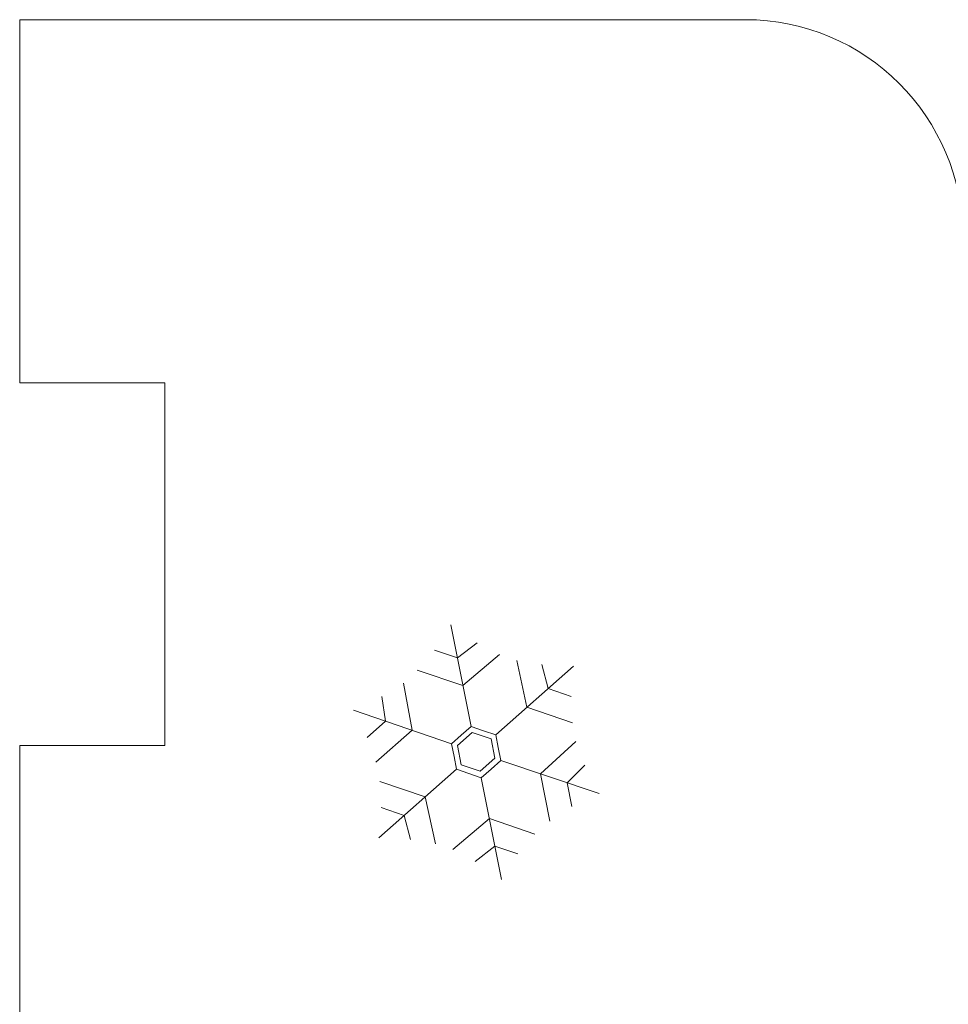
# Model space of a CAD drawing. Header units: millimetres. Extents: x -3260 to 608, y -1134 to 899.
# Tile 93 of 256: x -276 to -250, y -239 to -212. Entities that reach past the tile are written whole.
import ezdxf

# ---------------------------------------------------------------- set-up
doc = ezdxf.new("R2010")
doc.units = ezdxf.units.MM
doc.header["$MEASUREMENT"] = 0
doc.layers.add('Layer 1', color=7, linetype='Continuous')

msp = doc.modelspace()

# ---------------------------------------------------------------- linework, layer by layer
at = {"layer": 'Layer 1', "color": 1, "lineweight": 0}
msp.add_open_spline([(-265.7778, -278.3476), (-265.7778, -278.3476), (-255.7778, -278.3476), (-255.7778, -278.3476), (-255.7778, -278.3476), (-255.7778, -278.3476), (-255.7778, -282.3476), (-255.7778, -282.3476), (-255.7778, -282.3476), (-255.7778, -282.3476), (-245.7778, -282.3476), (-245.7778, -282.3476), (-245.7778, -282.3476), (-245.7778, -282.3476), (-245.7778, -278.3476), (-245.7778, -278.3476), (-245.7778, -278.3476), (-245.7778, -278.3476), (-235.7778, -278.3476), (-235.7778, -278.3476), (-235.7778, -278.3476), (-235.7778, -278.3476), (-235.7778, -282.3476), (-235.7778, -282.3476), (-235.7778, -282.3476), (-235.7778, -282.3476), (-225.7778, -282.3476), (-225.7778, -282.3476), (-225.7778, -282.3476), (-225.7778, -282.3476), (-225.7778, -278.3476), (-225.7778, -278.3476), (-225.7778, -278.3476), (-225.7778, -278.3476), (-215.7778, -278.3476), (-215.7778, -278.3476), (-215.7778, -278.3476), (-215.7778, -278.3476), (-215.7778, -282.3476), (-215.7778, -282.3476), (-215.7778, -282.3476), (-215.7778, -282.3476), (-205.7778, -282.3476), (-205.7778, -282.3476), (-205.7778, -282.3476), (-205.7778, -282.3476), (-205.7778, -272.3476), (-205.7778, -272.3476), (-205.7778, -272.3476), (-205.7778, -272.3476), (-209.7778, -272.3476), (-209.7778, -272.3476), (-209.7778, -272.3476), (-209.7778, -272.3476), (-209.7778, -262.3476), (-209.7778, -262.3476), (-209.7778, -262.3476), (-209.7778, -262.3476), (-205.7778, -262.3476), (-205.7778, -262.3476), (-205.7778, -262.3476), (-205.7778, -262.3476), (-205.7778, -252.3476), (-205.7778, -252.3476), (-205.7778, -252.3476), (-205.7778, -252.3476), (-209.7778, -252.3476), (-209.7778, -252.3476), (-209.7778, -252.3476), (-209.7778, -252.3476), (-209.7778, -242.3476), (-209.7778, -242.3476), (-209.7778, -242.3476), (-209.7778, -242.3476), (-205.7778, -242.3476), (-205.7778, -242.3476), (-205.7778, -242.3476), (-205.7778, -242.3476), (-205.7778, -232.3476), (-205.7778, -232.3476), (-205.7778, -232.3476), (-205.7778, -232.3476), (-209.7778, -232.3476), (-209.7778, -232.3476), (-209.7778, -232.3476), (-209.7778, -232.3476), (-209.7778, -222.3476), (-209.7778, -222.3476), (-209.7778, -222.3476), (-209.7778, -222.3476), (-205.7778, -222.3476), (-205.7778, -222.3476), (-205.7778, -222.3476), (-205.7778, -222.3476), (-205.7778, -212.3476), (-205.7778, -212.3476), (-205.7778, -212.3476), (-205.7778, -212.3476), (-225.7778, -212.3476), (-225.7778, -212.3476), (-225.7778, -212.3476), (-229.0915, -212.3476), (-231.7778, -215.0339), (-231.7778, -218.3476), (-231.7778, -218.3476), (-231.7778, -218.3476), (-231.7778, -226.8436), (-231.7778, -226.8436), (-231.7778, -226.8436), (-231.7778, -230.1573), (-234.4641, -232.8436), (-237.7778, -232.8436), (-237.7778, -232.8436), (-237.7778, -232.8436), (-243.7778, -232.8436), (-243.7778, -232.8436), (-243.7778, -232.8436), (-247.0915, -232.8436), (-249.7778, -230.1573), (-249.7778, -226.8436), (-249.7778, -226.8436), (-249.7778, -226.8436), (-249.7778, -218.3476), (-249.7778, -218.3476), (-249.7778, -218.3476), (-249.7778, -215.0339), (-252.4641, -212.3476), (-255.7778, -212.3476), (-255.7778, -212.3476), (-255.7778, -212.3476), (-275.7778, -212.3476), (-275.7778, -212.3476), (-275.7778, -212.3476), (-275.7778, -212.3476), (-275.7778, -222.3476), (-275.7778, -222.3476), (-275.7778, -222.3476), (-275.7778, -222.3476), (-271.7778, -222.3476), (-271.7778, -222.3476), (-271.7778, -222.3476), (-271.7778, -222.3476), (-271.7778, -232.3476), (-271.7778, -232.3476), (-271.7778, -232.3476), (-271.7778, -232.3476), (-275.7778, -232.3476), (-275.7778, -232.3476), (-275.7778, -232.3476), (-275.7778, -232.3476), (-275.7778, -242.3476), (-275.7778, -242.3476), (-275.7778, -242.3476), (-275.7778, -242.3476), (-271.7778, -242.3476), (-271.7778, -242.3476), (-271.7778, -242.3476), (-271.7778, -242.3476), (-271.7778, -252.3476), (-271.7778, -252.3476), (-271.7778, -252.3476), (-271.7778, -252.3476), (-275.7778, -252.3476), (-275.7778, -252.3476), (-275.7778, -252.3476), (-275.7778, -252.3476), (-275.7778, -262.3476), (-275.7778, -262.3476), (-275.7778, -262.3476), (-275.7778, -262.3476), (-271.7778, -262.3476), (-271.7778, -262.3476), (-271.7778, -262.3476), (-271.7778, -262.3476), (-271.7778, -272.3476), (-271.7778, -272.3476), (-271.7778, -272.3476), (-271.7778, -272.3476), (-275.7778, -272.3476), (-275.7778, -272.3476), (-275.7778, -272.3476), (-275.7778, -272.3476), (-275.7778, -282.3476), (-275.7778, -282.3476), (-275.7778, -282.3476), (-275.7778, -282.3476), (-265.7778, -282.3476), (-265.7778, -282.3476), (-265.7778, -282.3476), (-265.7778, -282.3476), (-265.7778, -278.3476), (-265.7778, -278.3476)], degree=3, knots=[0, 0, 0, 0, 0.0204082, 0.0204082, 0.0204082, 0.0204082, 0.0408163, 0.0408163, 0.0408163, 0.0408163, 0.0612245, 0.0612245, 0.0612245, 0.0612245, 0.0816327, 0.0816327, 0.0816327, 0.0816327, 0.1020408, 0.1020408, 0.1020408, 0.1020408, 0.122449, 0.122449, 0.122449, 0.122449, 0.1428571, 0.1428571, 0.1428571, 0.1428571, 0.1632653, 0.1632653, 0.1632653, 0.1632653, 0.1836735, 0.1836735, 0.1836735, 0.1836735, 0.2040816, 0.2040816, 0.2040816, 0.2040816, 0.2244898, 0.2244898, 0.2244898, 0.2244898, 0.244898, 0.244898, 0.244898, 0.244898, 0.2653061, 0.2653061, 0.2653061, 0.2653061, 0.2857143, 0.2857143, 0.2857143, 0.2857143, 0.3061224, 0.3061224, 0.3061224, 0.3061224, 0.3265306, 0.3265306, 0.3265306, 0.3265306, 0.3469388, 0.3469388, 0.3469388, 0.3469388, 0.3673469, 0.3673469, 0.3673469, 0.3673469, 0.3877551, 0.3877551, 0.3877551, 0.3877551, 0.4081633, 0.4081633, 0.4081633, 0.4081633, 0.4285714, 0.4285714, 0.4285714, 0.4285714, 0.4489796, 0.4489796, 0.4489796, 0.4489796, 0.4693878, 0.4693878, 0.4693878, 0.4693878, 0.4897959, 0.4897959, 0.4897959, 0.4897959, 0.5102041, 0.5102041, 0.5102041, 0.5102041, 0.5306122, 0.5306122, 0.5306122, 0.5306122, 0.5510204, 0.5510204, 0.5510204, 0.5510204, 0.5714286, 0.5714286, 0.5714286, 0.5714286, 0.5918367, 0.5918367, 0.5918367, 0.5918367, 0.6122449, 0.6122449, 0.6122449, 0.6122449, 0.6326531, 0.6326531, 0.6326531, 0.6326531, 0.6530612, 0.6530612, 0.6530612, 0.6530612, 0.6734694, 0.6734694, 0.6734694, 0.6734694, 0.6938776, 0.6938776, 0.6938776, 0.6938776, 0.7142857, 0.7142857, 0.7142857, 0.7142857, 0.7346939, 0.7346939, 0.7346939, 0.7346939, 0.755102, 0.755102, 0.755102, 0.755102, 0.7755102, 0.7755102, 0.7755102, 0.7755102, 0.7959184, 0.7959184, 0.7959184, 0.7959184, 0.8163265, 0.8163265, 0.8163265, 0.8163265, 0.8367347, 0.8367347, 0.8367347, 0.8367347, 0.8571429, 0.8571429, 0.8571429, 0.8571429, 0.877551, 0.877551, 0.877551, 0.877551, 0.8979592, 0.8979592, 0.8979592, 0.8979592, 0.9183673, 0.9183673, 0.9183673, 0.9183673, 0.9387755, 0.9387755, 0.9387755, 0.9387755, 0.9591837, 0.9591837, 0.9591837, 0.9591837, 1, 1, 1, 1], dxfattribs=at)
at = {"layer": 'Layer 1', "lineweight": 0}
for points in [[(-263.3366, -231.8208), (-263.3366, -231.8208), (-263.8906, -229.0186), (-263.8906, -229.0186)], [(-262.656, -232.051), (-262.656, -232.051), (-260.5147, -230.1606), (-260.5147, -230.1606)], [(-263.8762, -232.295), (-263.8762, -232.295), (-266.58, -231.3738), (-266.58, -231.3738)], [(-263.7353, -232.9995), (-263.7353, -232.9995), (-265.8767, -234.8899), (-265.8767, -234.8899)], [(-262.5151, -232.7555), (-262.5151, -232.7555), (-259.8073, -233.6647), (-259.8073, -233.6647)], [(-263.0548, -233.2298), (-263.0548, -233.2298), (-262.5007, -236.0319), (-262.5007, -236.0319)]]:
    msp.add_open_spline(points, degree=3, dxfattribs=at)
for points, knots in [([(-263.1716, -229.5111), (-263.1716, -229.5111), (-263.71, -229.9319), (-263.71, -229.9319), (-263.71, -229.9319), (-263.71, -229.9319), (-264.3479, -229.7202), (-264.3479, -229.7202)], [0, 0, 0, 0, 0.3333333, 0.3333333, 0.3333333, 0.3333333, 1, 1, 1, 1]), ([(-262.5494, -229.8389), (-262.5494, -229.8389), (-263.5594, -230.6937), (-263.5594, -230.6937), (-263.5594, -230.6937), (-263.5594, -230.6937), (-264.8176, -230.268), (-264.8176, -230.268)], [0, 0, 0, 0, 0.3333333, 0.3333333, 0.3333333, 0.3333333, 1, 1, 1, 1]), ([(-262.0784, -229.9982), (-262.0784, -229.9982), (-261.7948, -231.2907), (-261.7948, -231.2907), (-261.7948, -231.2907), (-261.7948, -231.2907), (-260.5365, -231.7162), (-260.5365, -231.7162)], [0, 0, 0, 0, 0.3333333, 0.3333333, 0.3333333, 0.3333333, 1, 1, 1, 1]), ([(-261.385, -230.1154), (-261.385, -230.1154), (-261.2126, -230.7767), (-261.2126, -230.7767), (-261.2126, -230.7767), (-261.2126, -230.7767), (-260.5772, -230.9957), (-260.5772, -230.9957)], [0, 0, 0, 0, 0.3333333, 0.3333333, 0.3333333, 0.3333333, 1, 1, 1, 1]), ([(-265.199, -230.6224), (-265.199, -230.6224), (-264.9637, -231.9245), (-264.9637, -231.9245), (-264.9637, -231.9245), (-264.9637, -231.9245), (-265.9615, -232.8013), (-265.9615, -232.8013)], [0, 0, 0, 0, 0.3333333, 0.3333333, 0.3333333, 0.3333333, 1, 1, 1, 1]), ([(-265.794, -230.9973), (-265.794, -230.9973), (-265.6988, -231.674), (-265.6988, -231.674), (-265.6988, -231.674), (-265.6988, -231.674), (-266.201, -232.1206), (-266.201, -232.1206)], [0, 0, 0, 0, 0.3333333, 0.3333333, 0.3333333, 0.3333333, 1, 1, 1, 1]), ([(-262.656, -232.051), (-262.656, -232.051), (-262.5855, -232.4032), (-262.5855, -232.4032), (-262.5855, -232.4032), (-262.5855, -232.4032), (-262.5151, -232.7555), (-262.5151, -232.7555), (-262.5151, -232.7555), (-262.5151, -232.7555), (-262.7849, -232.9926), (-262.7849, -232.9926), (-262.7849, -232.9926), (-262.7849, -232.9926), (-263.0548, -233.2298), (-263.0548, -233.2298), (-263.0548, -233.2298), (-263.0548, -233.2298), (-263.395, -233.1147), (-263.395, -233.1147), (-263.395, -233.1147), (-263.395, -233.1147), (-263.7353, -232.9996), (-263.7353, -232.9996), (-263.7353, -232.9996), (-263.7353, -232.9996), (-263.8058, -232.6473), (-263.8058, -232.6473), (-263.8058, -232.6473), (-263.8058, -232.6473), (-263.8763, -232.295), (-263.8763, -232.295), (-263.8763, -232.295), (-263.8763, -232.295), (-263.6064, -232.0579), (-263.6064, -232.0579), (-263.6064, -232.0579), (-263.6064, -232.0579), (-263.3366, -231.8208), (-263.3366, -231.8208), (-263.3366, -231.8208), (-263.3366, -231.8208), (-262.9963, -231.9359), (-262.9963, -231.9359), (-262.9963, -231.9359), (-262.9963, -231.9359), (-262.656, -232.051), (-262.656, -232.051)], [0, 0, 0, 0, 0.0769231, 0.0769231, 0.0769231, 0.0769231, 0.1538462, 0.1538462, 0.1538462, 0.1538462, 0.2307692, 0.2307692, 0.2307692, 0.2307692, 0.3076923, 0.3076923, 0.3076923, 0.3076923, 0.3846154, 0.3846154, 0.3846154, 0.3846154, 0.4615385, 0.4615385, 0.4615385, 0.4615385, 0.5384615, 0.5384615, 0.5384615, 0.5384615, 0.6153846, 0.6153846, 0.6153846, 0.6153846, 0.6923077, 0.6923077, 0.6923077, 0.6923077, 0.7692308, 0.7692308, 0.7692308, 0.7692308, 0.8461538, 0.8461538, 0.8461538, 0.8461538, 1, 1, 1, 1]), ([(-262.6792, -232.6911), (-262.6792, -232.6911), (-262.7859, -232.157), (-262.7859, -232.157), (-262.7859, -232.157), (-262.7859, -232.157), (-263.3028, -231.9822), (-263.3028, -231.9822), (-263.3028, -231.9822), (-263.3028, -231.9822), (-263.7122, -232.3423), (-263.7122, -232.3423), (-263.7122, -232.3423), (-263.7122, -232.3423), (-263.6055, -232.8764), (-263.6055, -232.8764), (-263.6055, -232.8764), (-263.6055, -232.8764), (-263.0889, -233.0512), (-263.0889, -233.0512), (-263.0889, -233.0512), (-263.0889, -233.0512), (-262.6792, -232.6911), (-262.6792, -232.6911)], [0, 0, 0, 0, 0.1428571, 0.1428571, 0.1428571, 0.1428571, 0.2857143, 0.2857143, 0.2857143, 0.2857143, 0.4285714, 0.4285714, 0.4285714, 0.4285714, 0.5714286, 0.5714286, 0.5714286, 0.5714286, 0.7142857, 0.7142857, 0.7142857, 0.7142857, 1, 1, 1, 1]), ([(-260.4485, -232.2293), (-260.4485, -232.2293), (-261.426, -233.1212), (-261.426, -233.1212), (-261.426, -233.1212), (-261.426, -233.1212), (-261.1654, -234.4236), (-261.1654, -234.4236)], [0, 0, 0, 0, 0.3333333, 0.3333333, 0.3333333, 0.3333333, 1, 1, 1, 1]), ([(-260.2034, -232.8885), (-260.2034, -232.8885), (-260.6898, -233.3684), (-260.6898, -233.3684), (-260.6898, -233.3684), (-260.6898, -233.3684), (-260.5618, -234.0281), (-260.5618, -234.0281)], [0, 0, 0, 0, 0.3333333, 0.3333333, 0.3333333, 0.3333333, 1, 1, 1, 1]), ([(-264.3129, -235.0523), (-264.3129, -235.0523), (-264.5966, -233.7599), (-264.5966, -233.7599), (-264.5966, -233.7599), (-264.5966, -233.7599), (-265.8548, -233.3344), (-265.8548, -233.3344)], [0, 0, 0, 0, 0.3333333, 0.3333333, 0.3333333, 0.3333333, 1, 1, 1, 1]), ([(-265.0064, -234.9351), (-265.0064, -234.9351), (-265.1788, -234.2738), (-265.1788, -234.2738), (-265.1788, -234.2738), (-265.1788, -234.2738), (-265.8141, -234.0548), (-265.8141, -234.0548)], [0, 0, 0, 0, 0.3333333, 0.3333333, 0.3333333, 0.3333333, 1, 1, 1, 1]), ([(-263.8419, -235.2117), (-263.8419, -235.2117), (-262.8319, -234.3568), (-262.8319, -234.3568), (-262.8319, -234.3568), (-262.8319, -234.3568), (-261.5737, -234.7825), (-261.5737, -234.7825)], [0, 0, 0, 0, 0.3333333, 0.3333333, 0.3333333, 0.3333333, 1, 1, 1, 1]), ([(-263.2197, -235.5394), (-263.2197, -235.5394), (-262.6813, -235.1186), (-262.6813, -235.1186), (-262.6813, -235.1186), (-262.6813, -235.1186), (-262.0435, -235.3303), (-262.0435, -235.3303)], [0, 0, 0, 0, 0.3333333, 0.3333333, 0.3333333, 0.3333333, 1, 1, 1, 1])]:
    msp.add_open_spline(points, degree=3, knots=knots, dxfattribs=at)

doc.saveas('drawing.dxf')
